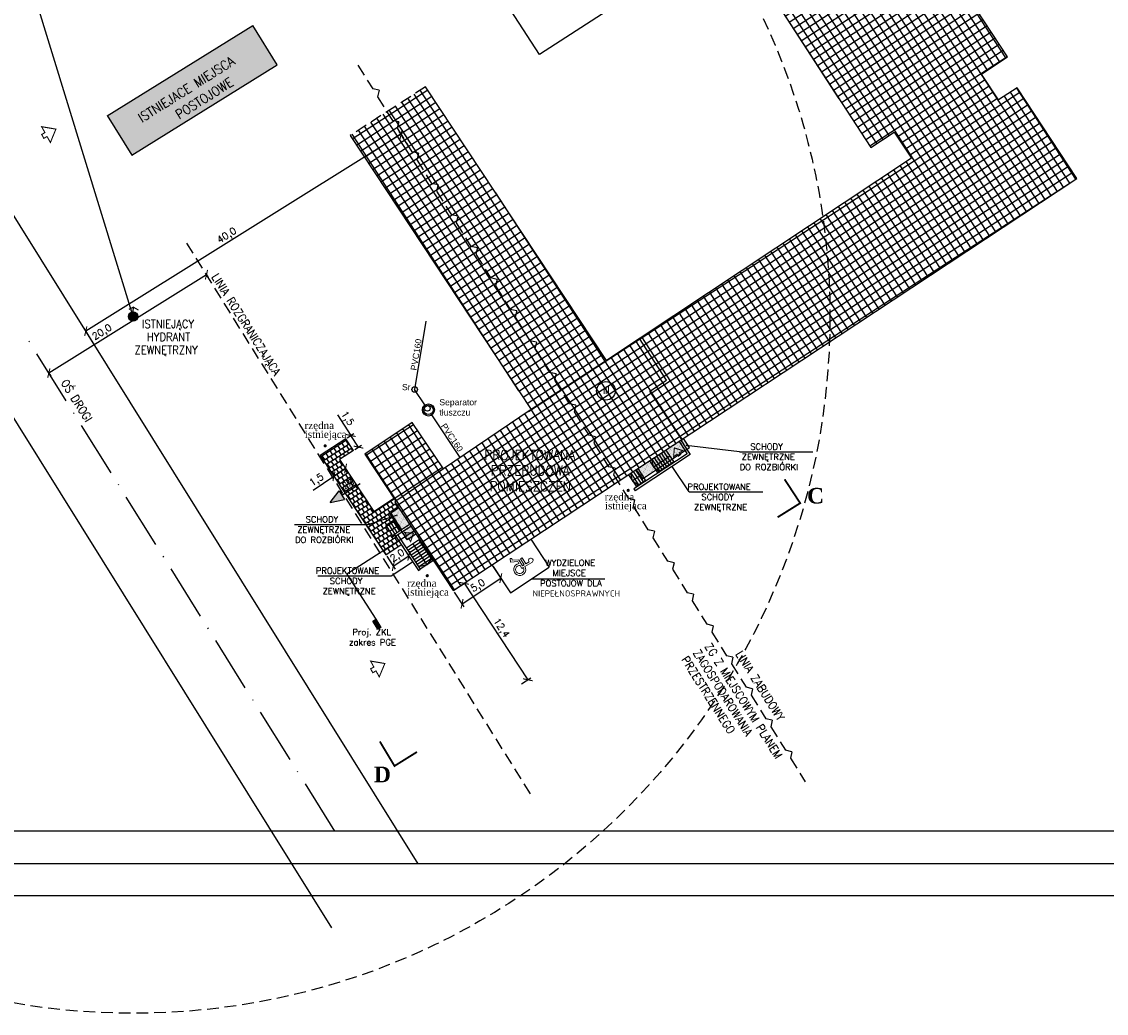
# Model space of a CAD drawing. Header units: millimetres. Extents: x 8403881 to 16807498, y 5682150 to 11364453.
# Tile 2 of 4: x 8403944 to 8404061, y 5682150 to 5682257. Entities that reach past the tile are written whole.
import ezdxf
from ezdxf.lldxf.tags import DXFTag

# ---------------------------------------------------------------- set-up
doc = ezdxf.new("R2010")
doc.units = ezdxf.units.MM
doc.linetypes.add('ACAD_ISO10W100', pattern=[18, 12, -3, 0, -3])
doc.linetypes.add('DASHED2', pattern=[9.525, 6.35, -3.175])
doc.layers.get('0').update_dxf_attribs({"color": 197})
for name, color, linetype in [('a-biblioteka', 251, 'Continuous'), ('a-opis 1', 1, 'Continuous'), ('a-schody', 3, 'Continuous'), ('a-stolarka okienna', 3, 'Continuous'), ('budynek projektowany', 6, 'Continuous'), ('mapa', 252, 'Continuous'), ('opis 1', 1, 'Continuous'), ('opis 2', 3, 'Continuous'), ('szraf', 8, 'Continuous'), ('teren utwardzony 1', 5, 'Continuous'), ('ZUD elektryka', 10, 'Continuous'), ('ZUD kan sanit', 34, 'Continuous'), ('ZUD woda', 150, 'Continuous')]:
    doc.layers.add(name, color=color, linetype=linetype)
for name, color, linetype, lineweight in [('biblioteka', 4, 'Continuous', 18), ('opis 4', 4, 'Continuous', 18), ('wymiary', 11, 'Continuous', 18)]:
    doc.layers.add(name, color=color, linetype=linetype, lineweight=lineweight)
doc.layers.add('pomocnicza', color=40, linetype='Continuous', plot=False)
doc.styles.add('IREK', font='simplex.shx', dxfattribs={"width": 0.8})
doc.styles.get("Standard").update_dxf_attribs({"font": 'simplex.shx'})
doc.styles.add('STYLE2', font='timesbd.ttf')
doc.styles.add('STYLE5', font='times.ttf', dxfattribs={"width": 1.2})
tags = doc.linetypes.add('DASHED', pattern=[0.75, 0.5, -0.25]).pattern_tags.tags
tags[6:7] = [DXFTag(74, 4), DXFTag(75, 0), DXFTag(340, '0'), DXFTag(46, 1.0), DXFTag(50, 0.0), DXFTag(44, 0.0), DXFTag(45, 0.0)]
tags[4:5] = [DXFTag(74, 4), DXFTag(75, 0), DXFTag(340, '0'), DXFTag(46, 1.0), DXFTag(50, 0.0), DXFTag(44, 0.0), DXFTag(45, 0.0)]
doc.dimstyles.new('ISO-25', dxfattribs={"dimscale": 0.3, "dimtxt": 2.5, "dimasz": 2.5, "dimexe": 1.25, "dimexo": 0.625, "dimtad": 1, "dimdec": 1, "dimzin": 1, "dimtxsty": 'Standard', "dimblk": 'ARCHTICK', "dimcen": 2.5, "dimadec": 0, "dimazin": 0, "dimtfac": 1, "dimtdec": 1, "dimtmove": 0, "dimatfit": 3, "dimldrblk": 'ARCHTICK', "dimfxl": 0, "dimarcsym": 0})
picture_1 = doc.add_image_def('image1.jpg', size_in_pixel=(4960, 3507))
pattern_1 = [(266.849272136, (0, 0), (0.0924884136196, -0.052788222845), [0, -0.09525])]

# ---------------------------------------------------------------- blocks, each defined once
blk = doc.blocks.new('_ArchTick')
at = {"color": 0, "linetype": 'ByBlock', "const_width": 0.15}
blk.add_lwpolyline([(-0.5, -0.5), (0.5, 0.5)], dxfattribs=at)
blk = doc.blocks.new('*D4')
at = {"layer": 'Defpoints', "color": 0}
for p in [(8403964.13, 5682230.17), (8403947.16, 5682219.58), (8403947.28, 5682219.38)]:
    blk.add_point(p, dxfattribs=at)
at = {"layer": 'wymiary', "color": 0, "lineweight": -2}
blk.add_line((8403964.25, 5682229.97), (8403947.28, 5682219.38), dxfattribs=at)
at = {"layer": 'wymiary', "color": 0, "linetype": 'DASHED', "lineweight": -2}
for p, q in [((8403964.23, 5682230.01), (8403964.45, 5682229.66)), ((8403947.26, 5682219.42), (8403947.48, 5682219.07))]:
    blk.add_line(p, q, dxfattribs=at)
at = {"layer": 'wymiary', "color": 0, "lineweight": -2, "xscale": 0.75, "yscale": 0.75, "zscale": 0.75}
for p, rotation in [((8403964.25, 5682229.97), 31.97199128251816), ((8403947.28, 5682219.38), 211.9719912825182)]:
    blk.add_blockref('_ArchTick', p, dxfattribs=dict(at, rotation=rotation))
at = {"layer": 'wymiary', "color": 0, "insert": (8403953.04, 5682223.73), "char_height": 0.75, "attachment_point": 5, "rotation": 31.972}
blk.add_mtext('20,0', dxfattribs=at)
blk = doc.blocks.new('*D5')
at = {"layer": 'Defpoints', "color": 0}
for p in [(8403986.37, 5682243.19), (8403951.26, 5682223.9), (8403952.44, 5682222.01)]:
    blk.add_point(p, dxfattribs=at)
at = {"layer": 'wymiary', "color": 0, "lineweight": -2}
blk.add_line((8403985.2, 5682245.08), (8403951.26, 5682223.9), dxfattribs=at)
at = {"layer": 'wymiary', "color": 0, "linetype": 'DASHED', "lineweight": -2}
for p, q in [((8403985.99, 5682243.8), (8403985, 5682245.4)), ((8403952.06, 5682222.62), (8403951.07, 5682224.22))]:
    blk.add_line(p, q, dxfattribs=at)
at = {"layer": 'wymiary', "color": 0, "lineweight": -2, "xscale": 0.75, "yscale": 0.75, "zscale": 0.75}
for p, rotation in [((8403985.2, 5682245.08), 31.97199128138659), ((8403951.26, 5682223.9), 211.9719912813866)]:
    blk.add_blockref('_ArchTick', p, dxfattribs=dict(at, rotation=rotation))
at = {"layer": 'wymiary', "color": 0, "insert": (8403966.47, 5682234.13), "char_height": 0.75, "attachment_point": 5, "rotation": 31.972}
blk.add_mtext('40,0', dxfattribs=at)
blk = doc.blocks.new('*D6')
at = {"layer": 'Defpoints', "color": 0}
for p in [(8403990.7, 5682195.9), (8403998.84, 5682186.37), (8403998, 5682185.82)]:
    blk.add_point(p, dxfattribs=at)
at = {"layer": 'wymiary', "color": 0, "linetype": 'DASHED', "lineweight": -2}
for p, q in [((8403990.86, 5682196), (8403992.3, 5682196.95)), ((8403998.16, 5682185.92), (8403999.15, 5682186.58))]:
    blk.add_line(p, q, dxfattribs=at)
at = {"layer": 'wymiary', "color": 0, "lineweight": -2}
blk.add_line((8403991.98, 5682196.75), (8403998.84, 5682186.37), dxfattribs=at)
at = {"layer": 'wymiary', "color": 0, "lineweight": -2, "xscale": 0.75, "yscale": 0.75, "zscale": 0.75}
for p, rotation in [((8403991.98, 5682196.75), 123.4628865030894), ((8403998.84, 5682186.37), 303.4628865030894)]:
    blk.add_blockref('_ArchTick', p, dxfattribs=dict(at, rotation=rotation))
at = {"layer": 'wymiary', "color": 0, "insert": (8403995.94, 5682191.91), "char_height": 0.75, "attachment_point": 5, "rotation": 303.4629}
blk.add_mtext('12,4', dxfattribs=at)
blk = doc.blocks.new('*D7')
at = {"layer": 'a-biblioteka', "color": 0, "linetype": 'DASHED', "lineweight": -2, "ltscale": 0.2}
for p, q in [((8403934.34, 5682297.16), (8403934.7, 5682297.27)), ((8403956.37, 5682225.47), (8403956.73, 5682225.58))]:
    blk.add_line(p, q, dxfattribs=at)
at = {"layer": 'a-biblioteka', "color": 0, "lineweight": -2, "ltscale": 0.2}
blk.add_line((8403956.37, 5682225.47), (8403934.34, 5682297.16), dxfattribs=at)
at = {"layer": 'Defpoints', "color": 0, "linetype": 'DASHED2', "ltscale": 0.2}
for p in [(8403934.33, 5682297.16), (8403934.34, 5682297.16), (8403956.36, 5682225.47)]:
    blk.add_point(p, dxfattribs=at)
at = {"layer": 'a-biblioteka', "color": 0, "linetype": 'DASHED2', "lineweight": -2, "ltscale": 0.2, "xscale": 0.75, "yscale": 0.75, "zscale": 0.75}
for p, rotation in [((8403934.34, 5682297.16), 107.0843066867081), ((8403956.37, 5682225.47), 287.084306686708)]:
    blk.add_blockref('_ArchTick', p, dxfattribs=dict(at, rotation=rotation))
at = {"layer": 'a-biblioteka', "color": 0, "linetype": 'DASHED2', "ltscale": 0.2, "insert": (8403945.96, 5682261.5), "char_height": 0.75, "attachment_point": 5, "rotation": 287.0843}
blk.add_mtext('75,0', dxfattribs=at)
blk = doc.blocks.new('*D8')
at = {"layer": 'Defpoints', "color": 0}
for p in [(8403979.25, 5682212.31), (8403979.79, 5682212.66), (8403980.07, 5682211.06)]:
    blk.add_point(p, dxfattribs=at)
at = {"layer": 'wymiary', "color": 0, "lineweight": -2}
for p in [(8403978.35, 5682214.88), (8403980.61, 5682211.41)]:
    blk.add_line(p, (8403979.79, 5682212.66), dxfattribs=at)
at = {"layer": 'wymiary', "color": 0, "linetype": 'DASHED', "lineweight": -2}
for p, q in [((8403979.41, 5682212.42), (8403980.11, 5682212.87)), ((8403980.23, 5682211.16), (8403980.92, 5682211.61))]:
    blk.add_line(p, q, dxfattribs=at)
at = {"layer": 'wymiary', "color": 0, "lineweight": -2, "xscale": 0.75, "yscale": 0.75, "zscale": 0.75}
for p, rotation in [((8403979.79, 5682212.66), 122.9931069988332), ((8403980.61, 5682211.41), 302.9931069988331)]:
    blk.add_blockref('_ArchTick', p, dxfattribs=dict(at, rotation=rotation))
at = {"layer": 'wymiary', "color": 0, "insert": (8403979.37, 5682214.47), "char_height": 0.75, "attachment_point": 5, "rotation": 302.9931}
blk.add_mtext('1,5', dxfattribs=at)
blk = doc.blocks.new('*D9')
at = {"layer": 'Defpoints', "color": 0}
for p in [(8403977.79, 5682208.55), (8403979.04, 5682209.37), (8403977.97, 5682208.27)]:
    blk.add_point(p, dxfattribs=at)
at = {"layer": 'wymiary', "color": 0, "lineweight": -2}
for p in [(8403979.22, 5682209.1), (8403975.73, 5682206.79)]:
    blk.add_line(p, (8403977.97, 5682208.27), dxfattribs=at)
at = {"layer": 'wymiary', "color": 0, "linetype": 'DASHED', "lineweight": -2}
for p, q in [((8403979.14, 5682209.22), (8403979.43, 5682208.78)), ((8403977.89, 5682208.39), (8403978.18, 5682207.96))]:
    blk.add_line(p, q, dxfattribs=at)
at = {"layer": 'wymiary', "color": 0, "lineweight": -2, "xscale": 0.75, "yscale": 0.75, "zscale": 0.75}
for p, rotation in [((8403979.22, 5682209.1), 33.44744570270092), ((8403977.97, 5682208.27), 213.4474457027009)]:
    blk.add_blockref('_ArchTick', p, dxfattribs=dict(at, rotation=rotation))
at = {"layer": 'wymiary', "color": 0, "insert": (8403976.14, 5682207.82), "char_height": 0.75, "attachment_point": 5, "rotation": 33.4474}
blk.add_mtext('1,5', dxfattribs=at)
blk = doc.blocks.new('*D10')
at = {"layer": 'Defpoints', "color": 0}
for p in [(8403985.21, 5682200.93), (8403983.54, 5682199.83), (8403986.03, 5682199.7)]:
    blk.add_point(p, dxfattribs=at)
at = {"layer": 'wymiary', "color": 0, "linetype": 'DASHED', "lineweight": -2}
for p, q in [((8403985.31, 5682200.78), (8403986.23, 5682199.39)), ((8403983.65, 5682199.68), (8403984.57, 5682198.28))]:
    blk.add_line(p, q, dxfattribs=at)
at = {"layer": 'wymiary', "color": 0, "lineweight": -2}
blk.add_line((8403984.36, 5682198.6), (8403986.03, 5682199.7), dxfattribs=at)
at = {"layer": 'wymiary', "color": 0, "lineweight": -2, "xscale": 0.75, "yscale": 0.75, "zscale": 0.75}
for p, rotation in [((8403986.03, 5682199.7), 33.44744557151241), ((8403984.36, 5682198.6), 213.4474455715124)]:
    blk.add_blockref('_ArchTick', p, dxfattribs=dict(at, rotation=rotation))
at = {"layer": 'wymiary', "color": 0, "insert": (8403984.84, 5682199.68), "char_height": 0.75, "attachment_point": 5, "rotation": 33.4474}
blk.add_mtext('2,0', dxfattribs=at)
blk = doc.blocks.new('A$C5CF132D3')
at = {"layer": 'opis 2', "lineweight": 0}
for p, q in [((1.52, 1.64), (1.6, 2.43)), ((2.01, 2.39), (1.6, 2.43)), ((2.01, 2.39), (1.99, 2.19)), ((0.72, 1.35), (1.08, 1.48)), ((0.78, 1.18), (0.72, 1.35)), ((0.98, 1.23), (1.7, 1.5)), ((1.05, 1.03), (0.98, 1.23)), ((1.05, 1.03), (1.76, 1.29)), ((1.29, 1.56), (1.52, 1.64)), ((1.7, 1.5), (1.78, 2.21)), ((1.76, 1.29), (1.83, 1.1)), ((1.99, 2.19), (1.78, 2.21)), ((1.15, 0.16), (0.85, 0.99)), ((1.12, 0.84), (1.83, 1.1)), ((1.26, 0.45), (1.12, 0.84))]:
    blk.add_line(p, q, dxfattribs=at)
for centre, major_axis, start_param, end_param in [((0.65, 1.6), (0.598, -0.245), 0.319502, 5.425552), ((0.65, 1.6), (0.413, -0.169), 0.109339, 5.414846), ((1.38, 0.24), (0.226, -0.092), 3.878631, 8.771561)]:
    blk.add_ellipse(centre, major_axis=major_axis, ratio=1, start_param=start_param, end_param=end_param, dxfattribs=at)
blk = doc.blocks.new('*D11')
at = {"layer": 'Defpoints', "color": 0}
for p in [(8403994.98, 5682198.73), (8403995.93, 5682197.3), (8403990.81, 5682195.97)]:
    blk.add_point(p, dxfattribs=at)
at = {"layer": 'wymiary', "color": 0, "linetype": 'DASHED', "lineweight": -2}
for p, q in [((8403995.11, 5682198.55), (8403996.14, 5682196.98)), ((8403990.93, 5682195.79), (8403991.97, 5682194.23))]:
    blk.add_line(p, q, dxfattribs=at)
at = {"layer": 'wymiary', "color": 0, "lineweight": -2}
blk.add_line((8403991.76, 5682194.54), (8403995.93, 5682197.3), dxfattribs=at)
at = {"layer": 'wymiary', "color": 0, "lineweight": -2, "xscale": 0.75, "yscale": 0.75, "zscale": 0.75}
for p, rotation in [((8403995.93, 5682197.3), 33.44786748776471), ((8403991.76, 5682194.54), 213.4478674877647)]:
    blk.add_blockref('_ArchTick', p, dxfattribs=dict(at, rotation=rotation))
at = {"layer": 'wymiary', "color": 0, "insert": (8403993.5, 5682196.45), "char_height": 0.75, "attachment_point": 5, "rotation": 33.4479}
blk.add_mtext('5,0', dxfattribs=at)

msp = doc.modelspace()

# ---------------------------------------------------------------- hatches: boundary and pattern name
at = {"layer": 'mapa'}
h = msp.add_hatch(dxfattribs=at)
h.set_pattern_fill('DOTS', color=256, scale=0.1, style=0)
h.paths.add_polyline_path([(8403953.57, 5682247.08), (8403956.21, 5682242.84), (8403971.86, 5682252.56), (8403969.23, 5682256.81)])
at = {"layer": 'opis 4'}
for points in [[(8403976.85, 5682211.56, 1), (8403977.2, 5682211.54, 1)], [(8404009.47, 5682206.77, 1), (8404009.82, 5682206.75, 1)], [(8403987.84, 5682197.58, 1), (8403988.19, 5682197.56, 1)]]:
    msp.add_hatch(color=256, dxfattribs=at).paths.add_polyline_path(points)
at = {"layer": 'szraf'}
h = msp.add_hatch(dxfattribs=at)
h.set_pattern_fill('NET', color=256, scale=0.25, angle=33, style=0)
h.paths.add_polyline_path([(8403986.4, 5682214.05), (8403981.28, 5682210.64), (8403984.63, 5682205.59), (8403984.75, 5682205.67), (8403989.75, 5682209.08)])
h.paths.add_polyline_path([(8403997.49, 5682225.39), (8403997.65, 5682226.08), (8403996.95, 5682226.24), (8403995.37, 5682228.78), (8403995.53, 5682229.47), (8403994.84, 5682229.63), (8403993.25, 5682232.17), (8403993.41, 5682232.87), (8403992.72, 5682233.02), (8403991.14, 5682235.56), (8403991.3, 5682236.26), (8403990.61, 5682236.41), (8403989.02, 5682238.95), (8403989.18, 5682239.65), (8403988.49, 5682239.8), (8403986.91, 5682242.34), (8403987.07, 5682243.04), (8403986.37, 5682243.19), (8403984.79, 5682245.73), (8403984.95, 5682246.43), (8403984.26, 5682246.58), (8403983.68, 5682247.51), (8403979.72, 5682244.94), (8403999.2, 5682215.45), (8404002.38, 5682217.55), (8404001.72, 5682218.61), (8404001.88, 5682219.3), (8404001.19, 5682219.46), (8403999.6, 5682222), (8403999.76, 5682222.69), (8403999.07, 5682222.85)])
h.paths.add_polyline_path([(8403987.83, 5682250.2), (8403983.68, 5682247.51), (8403984.26, 5682246.58), (8403984.95, 5682246.43), (8403984.79, 5682245.73), (8403986.37, 5682243.19), (8403987.07, 5682243.04), (8403986.91, 5682242.34), (8403988.49, 5682239.8), (8403989.18, 5682239.65), (8403989.02, 5682238.95), (8403990.61, 5682236.41), (8403991.3, 5682236.26), (8403991.14, 5682235.56), (8403992.72, 5682233.02), (8403993.41, 5682232.87), (8403993.25, 5682232.17), (8403994.84, 5682229.63), (8403995.53, 5682229.47), (8403995.37, 5682228.78), (8403996.95, 5682226.24), (8403997.65, 5682226.08), (8403997.49, 5682225.39), (8403999.07, 5682222.85), (8403999.76, 5682222.69), (8403999.6, 5682222), (8404001.19, 5682219.46), (8404001.88, 5682219.3), (8404001.72, 5682218.61), (8404002.38, 5682217.55), (8404007.28, 5682220.79)])
h.paths.add_polyline_path([(8404057.94, 5682240.32), (8404051.51, 5682250.08), (8404049.52, 5682248.79), (8404047.69, 5682251.55), (8404050.47, 5682253.42), (8404040.11, 5682269.26), (8404025.43, 5682259.51), (8404035.76, 5682243.67), (8404038.26, 5682245.3), (8404040.15, 5682242.53), (8404010.9, 5682223.14), (8404013.78, 5682218.62), (8404011.98, 5682217.42), (8404015.41, 5682212.22)])
h = msp.add_hatch(dxfattribs=at)
h.set_pattern_fill('NET', color=230, scale=0.25, angle=33, style=0)
h.paths.add_polyline_path([(8404015.45, 5682212.26), (8404012.01, 5682217.46), (8404013.82, 5682218.65), (8404010.94, 5682223.17), (8404007.32, 5682220.83), (8403999.24, 5682215.48), (8403989.81, 5682209.09), (8403984.55, 5682205.54), (8403990.86, 5682196)])
h = msp.add_hatch(dxfattribs=at)
h.set_pattern_fill('AR-B88', color=256, scale=0.0025, angle=33, style=0)
h.set_pattern_definition([(33, (0, 0), (-0.276676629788, 0.426044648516), []), (123, (0, 0), (-0.489698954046, 0.2877063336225), [0.508, -0.508])])
h.paths.add_polyline_path([(8403983.9, 5682204.37), (8403984.85, 5682204.99), (8403984.51, 5682205.51), (8403984.63, 5682205.59), (8403984.42, 5682205.91), (8403982.27, 5682204.48), (8403978.57, 5682210.08), (8403980.07, 5682211.06), (8403979.25, 5682212.31), (8403976.48, 5682210.52), (8403983.54, 5682199.83), (8403985.21, 5682200.93), (8403984.57, 5682201.91), (8403984.35, 5682201.76), (8403983.63, 5682202.86), (8403983.56, 5682202.96), (8403984.44, 5682203.55)])
h = msp.add_hatch(dxfattribs=at)
h.set_pattern_fill('DOTS', color=32, scale=0.06, angle=-93.1507, style=0)
h.set_pattern_definition(pattern_1)
h.paths.add_polyline_path([(8404016.24, 5682211.38), (8404015.6, 5682212.35), (8404010.5, 5682208.98), (8404011.17, 5682207.98)])
h = msp.add_hatch(color=256, dxfattribs=at)
h.dxf.hatch_style = 1
h.paths.add_polyline_path([(8403977.57, 5682205.45), (8403979.1, 5682205.76), (8403978.53, 5682206.69)])
h = msp.add_hatch(dxfattribs=at)
h.set_pattern_fill('DOTS', color=32, scale=0.06, angle=-93.1507, style=0)
h.set_pattern_definition(pattern_1)
h.paths.add_polyline_path([(8403984.85, 5682204.99), (8403983.9, 5682204.37), (8403984.44, 5682203.55), (8403985.88, 5682201.42), (8403986.8, 5682202.05)])
at = {"layer": 'ZUD elektryka', "linetype": 'DASHED'}
h = msp.add_hatch(color=256, dxfattribs=at)
h.dxf.hatch_style = 1
h.paths.add_polyline_path([(8403982.16, 5682192.69), (8403982.69, 5682191.81), (8403983.02, 5682192.01), (8403982.49, 5682192.89)])
at = {"layer": 'ZUD woda', "linetype": 'Continuous'}
h = msp.add_hatch(color=256, dxfattribs=at)
h.dxf.hatch_style = 1
edge = h.paths.add_edge_path()
edge.add_ellipse((8403956.36, 5682225.47), major_axis=(-0.354, 0.354), ratio=1, start_angle=0, end_angle=360)

# ---------------------------------------------------------------- linework, layer by layer
at = {"layer": 'a-biblioteka', "linetype": 'DASHED2', "ltscale": 0.2}
msp.add_circle((8403956.36, 5682225.47), 75, dxfattribs=at)
at = {"layer": 'a-opis 1', "ltscale": 2}
for points in [[(8403910.33, 5682315.06), (8404180.33, 5682315.06), (8404180.33, 5682166.56), (8403910.33, 5682166.56)], [(8403922.83, 5682311.56), (8404176.83, 5682311.56), (8404176.83, 5682170.06), (8403922.83, 5682170.06)]]:
    msp.add_lwpolyline(points, close=True, dxfattribs=at)
at = {"layer": 'a-schody'}
for p, q in [((8404013.2, 5682210.76), (8404014.03, 5682209.51)), ((8404013.45, 5682210.93), (8404014.28, 5682209.68)), ((8404013.7, 5682211.09), (8404014.58, 5682209.76)), ((8404011.95, 5682209.94), (8404012.83, 5682208.6)), ((8404012.2, 5682210.1), (8404013.03, 5682208.85)), ((8404012.39, 5682209.27), (8404012.2, 5682210.1)), ((8404014.14, 5682210.43), (8404012.39, 5682209.27)), ((8404012.45, 5682210.27), (8404013.28, 5682209.01)), ((8404012.7, 5682210.43), (8404013.53, 5682209.18)), ((8404012.95, 5682210.6), (8404013.78, 5682209.34)), ((8404014.3, 5682209.63), (8404014.33, 5682209.59)), ((8404009.68, 5682208.44), (8404010.56, 5682207.1)), ((8404009.93, 5682208.6), (8404010.76, 5682207.35)), ((8404010.12, 5682207.77), (8404009.93, 5682208.6)), ((8404011.12, 5682208.43), (8404010.12, 5682207.77)), ((8404010.18, 5682208.77), (8404011.01, 5682207.52)), ((8404010.43, 5682208.93), (8404011.26, 5682207.68)), ((8404010.68, 5682209.1), (8404011.56, 5682207.76)), ((8404012.39, 5682209.27), (8404013.07, 5682208.76)), ((8404013.05, 5682208.81), (8404013.08, 5682208.77)), ((8404013.3, 5682208.97), (8404013.33, 5682208.93)), ((8404013.55, 5682209.14), (8404013.58, 5682209.1)), ((8404013.8, 5682209.3), (8404013.83, 5682209.26)), ((8404014.05, 5682209.47), (8404014.08, 5682209.43)), ((8404010.12, 5682207.77), (8404010.81, 5682207.27)), ((8404010.78, 5682207.31), (8404010.81, 5682207.27)), ((8404011.03, 5682207.47), (8404011.06, 5682207.43)), ((8404011.28, 5682207.64), (8404011.31, 5682207.6)), ((8403987.19, 5682201.46), (8403985.77, 5682200.52)), ((8403987.27, 5682201.15), (8403985.94, 5682200.27)), ((8403987.44, 5682200.9), (8403986.1, 5682200.02)), ((8403987.6, 5682200.65), (8403986.27, 5682199.77)), ((8403987.77, 5682200.4), (8403986.43, 5682199.52)), ((8403986.48, 5682200.99), (8403987.97, 5682198.73)), ((8403987.36, 5682201.21), (8403987.32, 5682201.18)), ((8403987.52, 5682200.96), (8403987.48, 5682200.93)), ((8403987.69, 5682200.7), (8403987.65, 5682200.68)), ((8403987.85, 5682200.45), (8403987.81, 5682200.43)), ((8403987.93, 5682200.15), (8403986.6, 5682199.27)), ((8403988.1, 5682199.9), (8403986.77, 5682199.02)), ((8403988.27, 5682199.65), (8403986.93, 5682198.77)), ((8403988.43, 5682199.4), (8403987.1, 5682198.52)), ((8403988.68, 5682199.2), (8403987.26, 5682198.27)), ((8403988.51, 5682199.45), (8403987.97, 5682198.73)), ((8403988.02, 5682200.2), (8403987.98, 5682200.18)), ((8403988.18, 5682199.95), (8403988.14, 5682199.93)), ((8403988.35, 5682199.7), (8403988.31, 5682199.68)), ((8403988.51, 5682199.45), (8403988.47, 5682199.43)), ((8403987.97, 5682198.73), (8403987.1, 5682198.52))]:
    msp.add_line(p, q, dxfattribs=at)
for points in [[(8404014.55, 5682209.8), (8404012.8, 5682208.64), (8404012.77, 5682208.68), (8404014.53, 5682209.84)], [(8404011.53, 5682207.8), (8404010.53, 5682207.14), (8404010.51, 5682207.18), (8404011.51, 5682207.85)], [(8403987.15, 5682201.43), (8403987.11, 5682201.4), (8403988.6, 5682199.15), (8403988.64, 5682199.18)]]:
    msp.add_lwpolyline(points, close=True, dxfattribs=at)
at = {"layer": 'a-stolarka okienna', "linetype": 'DASHED', "lineweight": 25, "ltscale": 20}
for p, q in [((8403983.9, 5682204.37), (8403984.85, 5682204.99)), ((8403984.44, 5682203.55), (8403983.9, 5682204.37)), ((8403984.1, 5682204.33), (8403984.93, 5682204.88)), ((8403985.29, 5682202.52), (8403984.1, 5682204.33)), ((8403984.44, 5682203.55), (8403983.56, 5682202.96)), ((8403983.63, 5682202.86), (8403983.56, 5682202.96)), ((8403984.63, 5682203.52), (8403983.63, 5682202.86)), ((8403983.63, 5682202.86), (8403984.35, 5682201.76)), ((8403983.88, 5682203.03), (8403984.54, 5682202.03)), ((8403983.96, 5682202.36), (8403984.96, 5682203.02)), ((8403984.13, 5682203.19), (8403984.79, 5682202.19)), ((8403984.38, 5682203.36), (8403985.04, 5682202.36)), ((8403984.96, 5682203.02), (8403984.38, 5682203.36)), ((8403984.96, 5682203.02), (8403985.04, 5682202.36)), ((8403984.5, 5682202.01), (8403984.29, 5682201.86)), ((8403984.57, 5682201.91), (8403984.35, 5682201.76))]:
    msp.add_line(p, q, dxfattribs=at)
at = {"layer": 'biblioteka', "color": 6, "const_width": 0.115}
for points in [[(8403946.74, 5682244.65), (8403947.09, 5682244.84), (8403947.45, 5682244.2), (8403948.04, 5682245.64), (8403946.51, 5682245.9), (8403946.86, 5682245.26), (8403946.51, 5682245.07)], [(8404015.29, 5682210.6), (8404015.15, 5682210.8), (8404015.52, 5682211.04), (8404014.62, 5682211.32), (8404014.54, 5682210.38), (8404014.91, 5682210.63), (8404015.04, 5682210.43)], [(8403985.79, 5682201.47), (8403985.99, 5682201.6), (8403986.23, 5682201.24), (8403986.51, 5682202.14), (8403985.57, 5682202.21), (8403985.82, 5682201.85), (8403985.62, 5682201.71)], [(8403982.15, 5682187.13), (8403982.5, 5682187.32), (8403982.85, 5682186.68), (8403983.45, 5682188.12), (8403981.92, 5682188.38), (8403982.27, 5682187.74), (8403981.92, 5682187.55)]]:
    msp.add_lwpolyline(points, close=True, dxfattribs=at)
at = {"layer": 'budynek projektowany'}
for p, q in [((8404050.47, 5682253.42), (8404040.11, 5682269.26)), ((8404000.09, 5682253.67), (8403990.15, 5682269.09)), ((8404010.5, 5682260.4), (8404000.09, 5682253.67)), ((8404025.43, 5682259.51), (8404035.76, 5682243.67)), ((8404047.69, 5682251.55), (8404050.47, 5682253.42)), ((8404049.52, 5682248.79), (8404047.69, 5682251.55)), ((8404007.31, 5682220.75), (8403987.83, 5682250.2)), ((8404051.51, 5682250.08), (8404049.52, 5682248.79)), ((8404057.94, 5682240.32), (8404051.51, 5682250.08)), ((8403979.72, 5682244.94), (8403999.2, 5682215.45)), ((8404035.76, 5682243.67), (8404038.26, 5682245.3)), ((8404038.26, 5682245.3), (8404040.15, 5682242.53)), ((8404040.15, 5682242.53), (8404007.31, 5682220.75)), ((8403990.81, 5682195.97), (8404057.94, 5682240.32)), ((8404013.78, 5682218.62), (8404010.86, 5682223.11)), ((8404007.31, 5682220.75), (8403999.2, 5682215.45)), ((8404011.98, 5682217.42), (8404013.78, 5682218.62)), ((8404015.41, 5682212.22), (8404011.98, 5682217.42)), ((8403999.2, 5682215.45), (8403989.75, 5682209.08)), ((8403986.4, 5682214.05), (8403981.28, 5682210.64)), ((8403989.75, 5682209.08), (8403986.4, 5682214.05)), ((8403981.28, 5682210.64), (8403984.63, 5682205.59)), ((8403989.75, 5682209.08), (8403984.63, 5682205.59)), ((8403984.63, 5682205.59), (8403984.51, 5682205.51)), ((8403984.51, 5682205.51), (8403990.81, 5682195.97))]:
    msp.add_line(p, q, dxfattribs=at)
at = {"layer": 'opis 1', "const_width": 0.2}
for points in [[(8404025.73, 5682203.86), (8404028.16, 5682205.38), (8404026.48, 5682207.95)], [(8403986.91, 5682178.6), (8403984.49, 5682177.09), (8403982.91, 5682179.73)]]:
    msp.add_lwpolyline(points, dxfattribs=at)
at = {"layer": 'opis 1'}
msp.add_circle((8404007.25, 5682217.47), 1, dxfattribs=at)
at = {"layer": 'opis 2', "color": 14, "linetype": 'DASHED2', "ltscale": 0.2}
for p, q in [((8403980.55, 5682252.52), (8403982.14, 5682249.98)), ((8403987.83, 5682250.2), (8403979.72, 5682244.94)), ((8403982.83, 5682249.82), (8403982.14, 5682249.98)), ((8403982.83, 5682249.82), (8403982.67, 5682249.12)), ((8403982.67, 5682249.12), (8403984.26, 5682246.58)), ((8403984.95, 5682246.43), (8403984.26, 5682246.58)), ((8403984.95, 5682246.43), (8403984.79, 5682245.73)), ((8403984.79, 5682245.73), (8403986.37, 5682243.19)), ((8403987.07, 5682243.04), (8403986.37, 5682243.19)), ((8403987.07, 5682243.04), (8403986.91, 5682242.34)), ((8403986.91, 5682242.34), (8403988.49, 5682239.8)), ((8403989.18, 5682239.65), (8403988.49, 5682239.8)), ((8403989.18, 5682239.65), (8403989.02, 5682238.95)), ((8403989.02, 5682238.95), (8403990.61, 5682236.41)), ((8403991.3, 5682236.26), (8403990.61, 5682236.41)), ((8403991.3, 5682236.26), (8403991.14, 5682235.56)), ((8403991.14, 5682235.56), (8403992.72, 5682233.02)), ((8403999.12, 5682174.1), (8403961.86, 5682233.79)), ((8403993.41, 5682232.87), (8403992.72, 5682233.02)), ((8403993.41, 5682232.87), (8403993.25, 5682232.17)), ((8403993.25, 5682232.17), (8403994.84, 5682229.63)), ((8403995.53, 5682229.47), (8403994.84, 5682229.63)), ((8403995.53, 5682229.47), (8403995.37, 5682228.78)), ((8403995.37, 5682228.78), (8403996.95, 5682226.24)), ((8403997.65, 5682226.08), (8403996.95, 5682226.24)), ((8403997.65, 5682226.08), (8403997.49, 5682225.39)), ((8403997.49, 5682225.39), (8403999.07, 5682222.85)), ((8403999.76, 5682222.69), (8403999.07, 5682222.85)), ((8403999.76, 5682222.69), (8403999.6, 5682222)), ((8403999.6, 5682222), (8404001.19, 5682219.46)), ((8404001.88, 5682219.3), (8404001.19, 5682219.46)), ((8404001.88, 5682219.3), (8404001.72, 5682218.61)), ((8404001.72, 5682218.61), (8404003.3, 5682216.07)), ((8404004, 5682215.91), (8404003.3, 5682216.07)), ((8404004, 5682215.91), (8404003.83, 5682215.22)), ((8404003.83, 5682215.22), (8404005.42, 5682212.68)), ((8404006.11, 5682212.52), (8404005.42, 5682212.68)), ((8404006.11, 5682212.52), (8404005.95, 5682211.83)), ((8404005.95, 5682211.83), (8404007.53, 5682209.29)), ((8404008.23, 5682209.13), (8404007.53, 5682209.29)), ((8404008.23, 5682209.13), (8404008.07, 5682208.44)), ((8404008.07, 5682208.44), (8404009.65, 5682205.9)), ((8404010.34, 5682205.74), (8404009.65, 5682205.9)), ((8404010.34, 5682205.74), (8404010.18, 5682205.05)), ((8404010.18, 5682205.05), (8404011.77, 5682202.51)), ((8404012.46, 5682202.35), (8404011.77, 5682202.51)), ((8404012.46, 5682202.35), (8404012.3, 5682201.66)), ((8404012.3, 5682201.66), (8404013.88, 5682199.12)), ((8404014.58, 5682198.96), (8404013.88, 5682199.12)), ((8404014.58, 5682198.96), (8404014.42, 5682198.27)), ((8404014.42, 5682198.27), (8404016, 5682195.73)), ((8404016.69, 5682195.57), (8404016, 5682195.73)), ((8404016.69, 5682195.57), (8404016.53, 5682194.88)), ((8404016.53, 5682194.88), (8404018.11, 5682192.34)), ((8404018.81, 5682192.18), (8404018.11, 5682192.34)), ((8404018.81, 5682192.18), (8404018.65, 5682191.49)), ((8404018.65, 5682191.49), (8404020.23, 5682188.95)), ((8404020.92, 5682188.79), (8404020.23, 5682188.95)), ((8404020.92, 5682188.79), (8404020.76, 5682188.1)), ((8404020.76, 5682188.1), (8404022.35, 5682185.56)), ((8404023.04, 5682185.4), (8404022.35, 5682185.56)), ((8404023.04, 5682185.4), (8404022.88, 5682184.71)), ((8404022.88, 5682184.71), (8404024.46, 5682182.17)), ((8404025.16, 5682182.01), (8404024.46, 5682182.17)), ((8404025.16, 5682182.01), (8404025, 5682181.31)), ((8404025, 5682181.31), (8404026.58, 5682178.78)), ((8404027.27, 5682178.62), (8404026.58, 5682178.78)), ((8404027.27, 5682178.62), (8404027.11, 5682177.92)), ((8404027.11, 5682177.92), (8404028.7, 5682175.39))]:
    msp.add_line(p, q, dxfattribs=at)
at = {"layer": 'opis 2'}
for p, q in [((8403980.8, 5682207.46), (8403978.82, 5682206.22)), ((8403977.57, 5682205.45), (8403978.53, 5682206.69)), ((8403978.53, 5682206.69), (8403979.1, 5682205.76)), ((8403977.57, 5682205.45), (8403979.1, 5682205.76))]:
    msp.add_line(p, q, dxfattribs=at)
at = {"layer": 'pomocnicza'}
for p, q in [((8403987.05, 5682166.56), (8403935.78, 5682248.7)), ((8403977.76, 5682159.65), (8403926.49, 5682241.8))]:
    msp.add_line(p, q, dxfattribs=at)
at = {"layer": 'szraf', "color": 3, "linetype": 'ACAD_ISO10W100', "ltscale": 0.5}
msp.add_line((8403978.07, 5682170.06), (8403944.9, 5682223.2), dxfattribs=at)
at = {"layer": 'szraf', "color": 32}
for p, q in [((8404016.24, 5682211.38), (8404015.6, 5682212.35)), ((8404011.17, 5682207.98), (8404016.24, 5682211.38)), ((8404010.5, 5682208.98), (8404011.17, 5682207.98)), ((8403985.88, 5682201.42), (8403984.44, 5682203.55)), ((8403986.8, 5682202.05), (8403985.88, 5682201.42))]:
    msp.add_line(p, q, dxfattribs=at)
at = {"layer": 'szraf', "color": 230}
for p, q in [((8404021.64, 5682210.9), (8404015.9, 5682211.58)), ((8404021.61, 5682210.9), (8404029.52, 5682210.9)), ((8404016.22, 5682206.58), (8404014.39, 5682209.34)), ((8404016.22, 5682206.58), (8404024.13, 5682206.58)), ((8403981.66, 5682203.07), (8403984.82, 5682204.11)), ((8403973.74, 5682203.07), (8403981.66, 5682203.07)), ((8403984.14, 5682197.55), (8403986.44, 5682199.07)), ((8403976.23, 5682197.55), (8403984.14, 5682197.55)), ((8403999.23, 5682197.25), (8404007.14, 5682197.25))]:
    msp.add_line(p, q, dxfattribs=at)
at = {"layer": 'teren utwardzony 1', "linetype": 'DASHED', "ltscale": 2}
for p, q in [((8403953.57, 5682247.08), (8403969.23, 5682256.81)), ((8403971.86, 5682252.56), (8403969.23, 5682256.81)), ((8403956.21, 5682242.84), (8403971.86, 5682252.56)), ((8403953.56, 5682247.09), (8403956.2, 5682242.84)), ((8403999.16, 5682201.49), (8404001.14, 5682198.48)), ((8403994.98, 5682198.73), (8403996.97, 5682195.73)), ((8403996.97, 5682195.73), (8404001.14, 5682198.48))]:
    msp.add_line(p, q, dxfattribs=at)
at = {"layer": 'teren utwardzony 1'}
for p, q in [((8403979.25, 5682212.31), (8403976.48, 5682210.52)), ((8403980.07, 5682211.06), (8403979.25, 5682212.31)), ((8404015.12, 5682212.03), (8404016, 5682210.69)), ((8404015.32, 5682212.16), (8404016.33, 5682210.63)), ((8403980.07, 5682211.06), (8403978.57, 5682210.08)), ((8403976.48, 5682210.52), (8403983.54, 5682199.83)), ((8403978.57, 5682210.08), (8403982.27, 5682204.48)), ((8404016, 5682210.69), (8404010.27, 5682206.91)), ((8404016.33, 5682210.63), (8404010.4, 5682206.71)), ((8404010.27, 5682206.91), (8404010.4, 5682206.71)), ((8403982.27, 5682204.48), (8403984.42, 5682205.91)), ((8403986.12, 5682203.07), (8403984.5, 5682202.01)), ((8403986.25, 5682202.87), (8403984.64, 5682201.81)), ((8403984.5, 5682202.01), (8403987.06, 5682198.13)), ((8403984.84, 5682201.94), (8403987.26, 5682198.27)), ((8403983.54, 5682199.83), (8403985.21, 5682200.93)), ((8403987.06, 5682198.13), (8403987.26, 5682198.27))]:
    msp.add_line(p, q, dxfattribs=at)
at = {"layer": 'ZUD elektryka', "linetype": 'DASHED'}
msp.add_lwpolyline([(8403986.63, 5682202.4), (8403979.36, 5682197.75), (8403982.49, 5682192.89)], dxfattribs=at)
msp.add_lwpolyline([(8403982.49, 5682192.89), (8403983.02, 5682192.01), (8403982.69, 5682191.81), (8403982.16, 5682192.69)], close=True, dxfattribs=at)
at = {"layer": 'ZUD kan sanit'}
for p, q in [((8403987.88, 5682224.97), (8403986.66, 5682217.61)), ((8403987.77, 5682215.96), (8403986.66, 5682217.61)), ((8403991.57, 5682210.31), (8403988.5, 5682214.88))]:
    msp.add_line(p, q, dxfattribs=at)
for centre, radius in [((8403986.66, 5682217.61), 0.3), ((8403988.14, 5682215.41), 0.65), ((8403988.14, 5682215.41), 0.5), ((8403988.03, 5682215.58), 0.3)]:
    msp.add_circle(centre, radius, dxfattribs=at)
at = {"layer": 'ZUD woda', "linetype": 'Continuous'}
for p, q in [((8403956.39, 5682226.47), (8403955.88, 5682226.23)), ((8403956.37, 5682225.97), (8403956.39, 5682226.47)), ((8403956.39, 5682226.47), (8403956.88, 5682226.2))]:
    msp.add_line(p, q, dxfattribs=at)
msp.add_ellipse((8403956.36, 5682225.47), major_axis=(-0.354, 0.354), ratio=1, start_param=2.356194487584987, end_param=8.639379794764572, dxfattribs=at)

# ---------------------------------------------------------------- block references
at = {"layer": 'opis 2', "rotation": 101.1302737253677}
msp.add_blockref('A$C5CF132D3', (8403999.67, 5682197.91), dxfattribs=at)

# ---------------------------------------------------------------- texts
at = {"layer": 'a-opis 1', "style": 'IREK', "width": 0.9}
msp.add_text('III', height=0.799, dxfattribs=at).set_placement((8404006.92, 5682217.13))
at = {"layer": 'opis 1', "color": 162, "style": 'IREK', "width": 0.9}
for s, height, p in [('PROJEKTOWANA', 1.0542, (8403994.17, 5682210.04)), ('PRZEBUDOWA', 1.054, (8403994.85, 5682208.37)), ('POMIESZCZEŃ', 1.0542, (8403994.72, 5682206.67))]:
    msp.add_text(s, height=height, dxfattribs=at).set_placement(p)
at = {"layer": 'opis 1', "style": 'STYLE2'}
for s, p in [('C', (8404028.9, 5682205.34)), ('D', (8403982.27, 5682175.34))]:
    msp.add_text(s, height=1.68, dxfattribs=at).set_placement(p)
at = {"layer": 'opis 2', "ltscale": 0.5, "style": 'IREK', "width": 0.9}
for s, p in [('ISTNIEJACE MIEJSCA ', (8403957.31, 5682246.32)), ('POSTOJOWE', (8403961.32, 5682246.67))]:
    msp.add_text(s, height=1, rotation=32.2153, dxfattribs=at).set_placement(p)
at = {"layer": 'opis 2', "color": 14, "linetype": 'DASHED2', "ltscale": 0.1, "style": 'IREK', "width": 0.9}
for s, height, p in [('LINIA ROZGRANICZAJĄCA', 0.8785, (8403964.76, 5682229.74)), ('OŚ DROGI', 0.878, (8403948.54, 5682218.34)), ('ZG Z MIEJSCOWYM PLANEM ', 0.8785, (8404017.83, 5682189.96)), ('PRZESTRZENNEGO', 0.8785, (8404015.33, 5682188.55)), ('ZAGOSPODAROWANIA ', 0.8785, (8404016.6, 5682189.27)), ('LINIA ZABUDOWY', 0.8785, (8404021.17, 5682189.14))]:
    msp.add_text(s, height=height, rotation=302.3415, dxfattribs=at).set_placement(p)
at = {"layer": 'opis 2', "style": 'IREK', "width": 0.9}
msp.add_text('2%%%', height=0.726, rotation=31.8531, dxfattribs=at).set_placement((8403979.15, 5682206.83))
at = {"layer": 'opis 4', "style": 'STYLE5'}
for s, p in [('rzędna ', (8403974.81, 5682213.36)), ('istniejąca', (8403974.83, 5682212.4)), ('rzędna ', (8404007.12, 5682205.68)), ('istniejąca', (8404007.14, 5682204.72)), ('rzędna ', (8403985.84, 5682196.38)), ('istniejąca', (8403985.85, 5682195.42))]:
    msp.add_text(s, height=0.789, dxfattribs=at).set_placement(p)
at = {"layer": 'szraf', "color": 230, "char_height": 0.66, "attachment_point": 1, "style": 'IREK'}
for s, insert in [('{\\W4.1436; \\W1;SCHODY \\P{\\W2.14357; }ZEWNĘTRZNE\\P{\\W1.61726; }DO ROZBIÓRKI}', (8404020.91, 5682211.79)), ('{\\W1.1053; \\W1;PROJEKTOWANE \\P{\\W4.42105; }SCHODY \\P\\W1.5909; \\W1.1053; \\W1;ZEWNĘTRZNE}', (8404015.53, 5682207.47)), ('{\\W4.1436; \\W1;SCHODY \\P{\\W2.14357; }ZEWNĘTRZNE\\P{\\W1.61726; }DO ROZBIÓRKI}', (8403973.05, 5682203.96)), ('{\\W1.9067; \\W1.1053; \\W1;WYDZIELONE \\P\\W3.6173; \\W1.1053; \\W1;MIEJSCE \\P\\W0.53831; \\W1.1053; \\W1;POSTOJOW DLA \\P{\\W1.10526; }NIEPEŁNOSPRAWNYCH}', (8403999.36, 5682199.29)), ('{\\W1.1053; \\W1;PROJEKTOWANE \\P{\\W4.42105; }SCHODY \\P\\W1.5909; \\W1.1053; \\W1;ZEWNĘTRZNE}', (8403975.53, 5682198.44))]:
    msp.add_mtext_dynamic_manual_height_columns(s, width=8.7829, gutter_width=15, heights=[0], dxfattribs=dict(at, insert=insert))
at = {"layer": 'ZUD elektryka', "linetype": 'DASHED', "insert": (8403978.11, 5682191.83), "char_height": 0.66, "attachment_point": 1, "style": 'IREK'}
msp.add_mtext_dynamic_manual_height_columns('{\\W2.9857; \\W1.1053; \\W1;Proj. ZKL\\P\\W2.1962; \\W1.1053; \\W1;zakres PGE}', width=8.7829, gutter_width=15, heights=[0], dxfattribs=at)
at = {"layer": 'ZUD kan sanit', "char_height": 0.66, "width": 2.2379, "attachment_point": 1}
for insert, rotation in [((8403986.21, 5682219.73), 80.5275), ((8403990, 5682214.05), 303.9586)]:
    msp.add_mtext('{\\fArial|b0|i0|c238|p34;PVC160}', dxfattribs=dict(at, insert=insert, rotation=rotation))
for s, insert in [('{\\fArial|b0|i0|c238|p34;Sr}', (8403985.3, 5682218.2)), ('{\\fArial|b0|i0|c238|p34;Separator\\Ptłuszczu}', (8403989.32, 5682216.57))]:
    msp.add_mtext(s, dxfattribs=dict(at, insert=insert))
at = {"layer": 'ZUD woda', "linetype": 'Continuous', "style": 'IREK', "width": 0.9}
for s, p in [('ISTNIEJĄCY', (8403957.3, 5682224.23)), ('HYDRANT', (8403957.83, 5682222.83)), ('ZEWNĘTRZNY', (8403956.5, 5682221.43))]:
    msp.add_text(s, height=0.878, dxfattribs=at).set_placement(p)

# ---------------------------------------------------------------- dimensions: what is measured, and where the dimension line sits
at = {"layer": 'a-biblioteka', "linetype": 'DASHED2', "ltscale": 0.2}
dim = msp.add_aligned_dim(p1=(8403956.36, 5682225.47), p2=(8403934.33, 5682297.16), distance=-0.01, dimstyle='ISO-25', override={"dimfxl": 10, "dimfxlon": 1}, dxfattribs=at)
dim.commit()
dim.dimension.update_dxf_attribs({"geometry": '*D7', "text_midpoint": (8403945.96, 5682261.5)})
at = {"layer": 'wymiary'}
for base, p1, p2, angle, picture, middle in [((8403951.26, 5682223.9), (8403986.37, 5682243.19), (8403952.44, 5682222.01), 211.972, '*D5', (8403966.8, 5682233.6)), ((8403947.28, 5682219.38), (8403964.13, 5682230.17), (8403947.16, 5682219.58), 211.972, '*D4', (8403953.38, 5682223.19)), ((8403979.79, 5682212.66), (8403980.07, 5682211.06), (8403979.25, 5682212.31), 122.9931, '*D8', (8403978.87, 5682214.14)), ((8403977.97, 5682208.27), (8403979.04, 5682209.37), (8403977.79, 5682208.55), 213.4474, '*D9', (8403976.53, 5682207.23))]:
    dim = msp.add_linear_dim(base=base, p1=p1, p2=p2, angle=angle, dimstyle='ISO-25', override={"dimtmove": 1, "dimfxl": 5, "dimfxlon": 1}, dxfattribs=at)
    dim.commit()
    dim.dimension.update_dxf_attribs({"geometry": picture, "text_midpoint": middle, "dimtype": 161})
for p1, p2, distance, picture, middle in [((8403983.54, 5682199.83), (8403985.21, 5682200.93), -1.48, '*D10', (8403984.84, 5682199.68)), ((8403990.81, 5682195.97), (8403994.98, 5682198.73), -1.72, '*D11', (8403993.5, 5682196.45))]:
    dim = msp.add_aligned_dim(p1=p1, p2=p2, distance=distance, dimstyle='ISO-25', override={"dimtmove": 1, "dimfxl": 5, "dimfxlon": 1}, dxfattribs=at)
    dim.commit()
    dim.dimension.update_dxf_attribs({"geometry": picture, "text_midpoint": middle})
dim = msp.add_linear_dim(base=(8403998.84, 5682186.37), p1=(8403990.7, 5682195.9), p2=(8403998, 5682185.82), angle=123.4629, dimstyle='ISO-25', override={"dimtmove": 1, "dimfxl": 5, "dimfxlon": 1}, dxfattribs=at)
dim.commit()
dim.dimension.update_dxf_attribs({"geometry": '*D6', "text_midpoint": (8403995.94, 5682191.91)})

# ---------------------------------------------------------------- pictures from other files: only their frames are drawn
at = {"layer": 'mapa'}
image = msp.add_image(picture_1, insert=(8403922.83, 5682163.1), size_in_units=(209.97, 148.46), dxfattribs=at)
image.dxf.flags = 7

doc.saveas('drawing.dxf')
